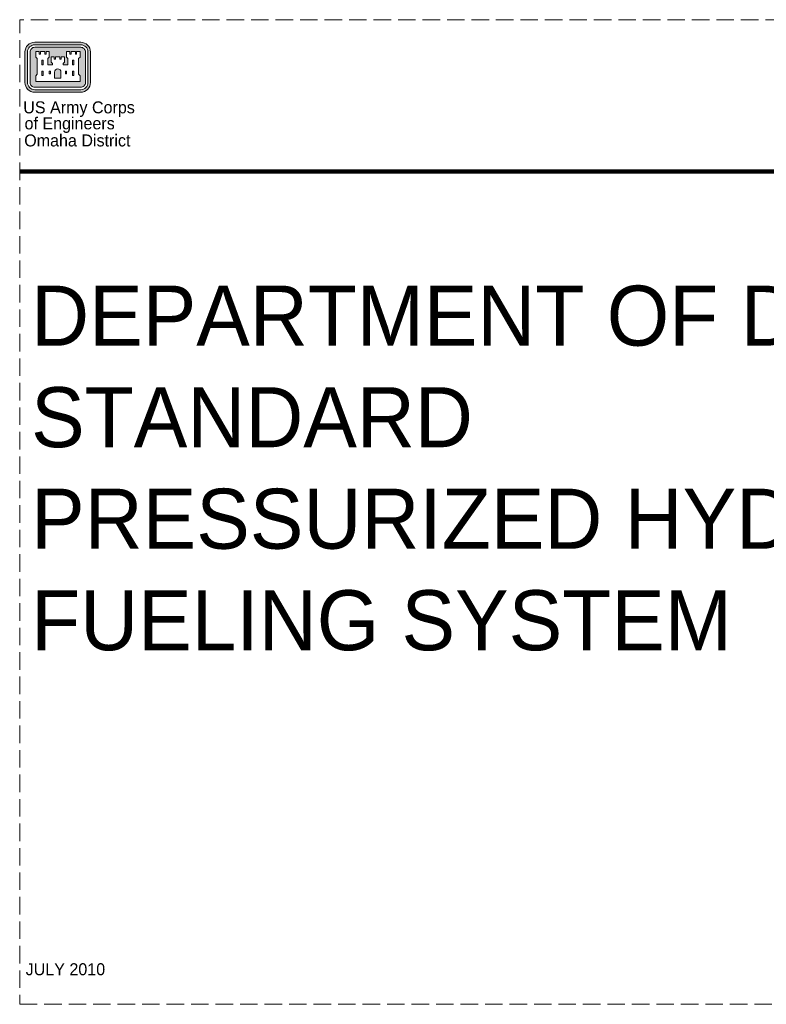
# Paper-space layout 'Layout1' of a CAD drawing. Header units: inches. Extents: x 1.3 to 32.4, y 0.7 to 21.2.
# Tile 1 of 2: x 1.3 to 16.8, y 0.8 to 21.2. Entities that reach past the tile are written whole.
import ezdxf
from ezdxf.enums import TextEntityAlignment as Align

# ---------------------------------------------------------------- set-up
doc = ezdxf.new("R2010")
doc.units = ezdxf.units.IN
doc.header["$MEASUREMENT"] = 0
doc.linetypes.add('DGN Style 3', pattern=[0.509674, 0.364053, -0.145621])
doc.layers.add('G-Anno-Nplt', color=5, linetype='Continuous', lineweight=25, plot=False)
doc.layers.add('G-Anno-Text', color=53, linetype='Continuous', lineweight=35)
doc.layers.add('g-anno-ttbl', color=4, linetype='Continuous', lineweight=18)
doc.styles.add('Style-WORKING', font='WORKING.shx')
doc.styles.add('Title', font='txt', dxfattribs={"height": 0.25})

# ---------------------------------------------------------------- blocks, each defined once
blk = doc.blocks.new('coeSheet')
at = {"layer": 'G-Anno-Nplt', "color": 7, "linetype": 'DGN Style 3', "lineweight": 18, "flags": 128}
blk.add_lwpolyline([(-0.2, 0), (30.875, 0), (30.875, 20.5), (-0.2, 20.5)], close=True, dxfattribs=at)
at = {"layer": 'G-Anno-Text', "color": 1, "linetype": 'Continuous', "lineweight": 25, "style": 'Style-WORKING'}
for tag, p in [('14_appr', (25.332, 20.767)), ('13_appr', (25.535, 20.767)), ('12_appr', (25.738, 20.767)), ('11_appr', (25.941, 20.767)), ('10_appr', (26.144, 20.767)), ('09_appr', (26.347, 20.767)), ('08_appr', (26.55, 20.767)), ('14_date', (25.332, 20.217)), ('13_date', (25.535, 20.217)), ('12_date', (25.738, 20.217)), ('11_date', (25.941, 20.217)), ('10_date', (26.144, 20.217)), ('09_date', (26.347, 20.217)), ('08_date', (26.55, 20.217)), ('14_mark', (25.332, 17.217)), ('13_mark', (25.535, 17.217)), ('12_mark', (25.738, 17.217)), ('11_mark', (25.941, 17.217)), ('10_mark', (26.144, 17.217)), ('09_mark', (26.347, 17.217)), ('08_mark', (26.55, 17.217)), ('07_appr', (25.332, 16.817)), ('06_appr', (25.535, 16.817)), ('05_appr', (25.738, 16.817)), ('04_appr', (25.941, 16.817)), ('03_appr', (26.144, 16.817)), ('02_appr', (26.347, 16.817)), ('01_appr', (26.55, 16.817)), ('07_date', (25.332, 16.267)), ('06_date', (25.535, 16.267)), ('05_date', (25.738, 16.267)), ('04_date', (25.941, 16.267)), ('03_date', (26.144, 16.267)), ('02_date', (26.347, 16.267)), ('01_date', (26.55, 16.267))]:
    blk.add_attdef(tag, text='', height=0.075, rotation=90, dxfattribs=at).set_placement(p, align=Align.MIDDLE_CENTER)
for tag, p in [('14_desc', (25.332, 17.467)), ('13_desc', (25.535, 17.467)), ('12_desc', (25.738, 17.467)), ('11_desc', (25.941, 17.467)), ('10_desc', (26.144, 17.467)), ('09_desc', (26.347, 17.467)), ('08_desc', (26.55, 17.467))]:
    blk.add_attdef(tag, text='', height=0.075, rotation=90, dxfattribs=at).set_placement(p, align=Align.MIDDLE_LEFT)

psp = doc.layouts.get("Layout1")

# ---------------------------------------------------------------- hatches: boundary and pattern name
at = {"layer": 'g-anno-ttbl'}
h = psp.add_hatch(color=256, dxfattribs=at)
h.paths.add_polyline_path([(1.385, 19.941, 0.414214), (1.587, 19.739), (2.545, 19.739, 0.414214), (2.747, 19.941), (2.747, 20.578, 0.414214), (2.545, 20.78), (1.587, 20.78, 0.414214), (1.385, 20.578)])
h.paths.add_polyline_path([(1.587, 19.791, -0.414214), (1.437, 19.941), (1.437, 20.578, -0.414214), (1.587, 20.727), (2.545, 20.727, -0.414214), (2.695, 20.578), (2.695, 19.941, -0.414214), (2.545, 19.791)], flags=16)
h.paths.add_polyline_path([(1.587, 19.844), (2.545, 19.844, 0.414214), (2.643, 19.941), (2.643, 20.578, 0.414214), (2.545, 20.675), (1.587, 20.675, 0.414214), (1.49, 20.578), (1.49, 19.941, 0.414214)], flags=0)
h.paths.add_polyline_path([(2.53, 19.964), (1.609, 19.964), (1.609, 20.083), (1.639, 20.113), (1.639, 20.443), (1.609, 20.473), (1.609, 20.585), (1.681, 20.585), (1.681, 20.533), (1.707, 20.533), (1.707, 20.585), (1.797, 20.585), (1.797, 20.533), (1.823, 20.533), (1.823, 20.585), (1.886, 20.585), (1.886, 20.473), (1.857, 20.443), (1.857, 20.308), (1.961, 20.308), (1.961, 20.338), (1.931, 20.368), (1.931, 20.48), (1.995, 20.48), (1.995, 20.428), (2.021, 20.428), (2.021, 20.48), (2.111, 20.48), (2.111, 20.428), (2.137, 20.428), (2.137, 20.48), (2.208, 20.48), (2.208, 20.368), (2.178, 20.338), (2.178, 20.308), (2.276, 20.308), (2.276, 20.443), (2.246, 20.473), (2.246, 20.585), (2.317, 20.585), (2.317, 20.533), (2.343, 20.533), (2.343, 20.585), (2.433, 20.585), (2.433, 20.533), (2.459, 20.533), (2.459, 20.585), (2.53, 20.585), (2.53, 20.473), (2.5, 20.443), (2.5, 20.113), (2.53, 20.083)], flags=0)
h.paths.add_polyline_path([(2.375, 20.308), (2.375, 20.405), (2.401, 20.405), (2.401, 20.308)], flags=0)
h.paths.add_polyline_path([(2.375, 20.091), (2.375, 20.181), (2.401, 20.181), (2.401, 20.091)], flags=0)
h.paths.add_polyline_path([(2.225, 20.121), (2.225, 20.181), (2.251, 20.181), (2.251, 20.121)], flags=0)
h.paths.add_polyline_path([(1.999, 20.031), (2.134, 20.031), (2.134, 20.158, 0.414214), (2.066, 20.226, 0.414214), (1.999, 20.158)], flags=0)
h.paths.add_polyline_path([(1.888, 20.121), (1.888, 20.181), (1.915, 20.181), (1.915, 20.121)], flags=0)
h.paths.add_polyline_path([(1.739, 20.091), (1.739, 20.181), (1.765, 20.181), (1.765, 20.091)], flags=0)
h.paths.add_polyline_path([(1.739, 20.308), (1.739, 20.405), (1.765, 20.405), (1.765, 20.308)], flags=0)

# ---------------------------------------------------------------- linework, layer by layer
at = {"layer": 'g-anno-ttbl', "lineweight": 200}
psp.add_line((1.275, 18.088), (32.35, 18.088), dxfattribs=at)
at = {"layer": 'g-anno-ttbl', "lineweight": 18, "flags": 128}
for points in [[(1.587, 19.739), (2.545, 19.739, 0.414214), (2.747, 19.941), (2.747, 20.578, 0.414214), (2.545, 20.78), (1.587, 20.78, 0.414214), (1.385, 20.578), (1.385, 19.941, 0.414214)], [(1.587, 19.791), (2.545, 19.791, 0.414214), (2.695, 19.941), (2.695, 20.578, 0.414214), (2.545, 20.727), (1.587, 20.727, 0.414214), (1.437, 20.578), (1.437, 19.941, 0.414214)], [(1.587, 19.844), (2.545, 19.844, 0.414214), (2.643, 19.941), (2.643, 20.578, 0.414214), (2.545, 20.675), (1.587, 20.675, 0.414214), (1.49, 20.578), (1.49, 19.941, 0.414214)], [(1.999, 20.031), (2.134, 20.031), (2.134, 20.158, 0.414214), (2.066, 20.226), (2.066, 20.226, 0.414214), (1.999, 20.158)]]:
    psp.add_lwpolyline(points, format="xyb", close=True, dxfattribs=at)
psp.add_lwpolyline([(1.609, 20.585), (1.681, 20.585), (1.681, 20.533), (1.707, 20.533), (1.707, 20.585), (1.797, 20.585), (1.797, 20.533), (1.823, 20.533), (1.823, 20.585), (1.886, 20.585), (1.886, 20.473), (1.857, 20.443), (1.857, 20.308), (1.961, 20.308), (1.961, 20.338), (1.931, 20.368), (1.931, 20.48), (1.995, 20.48), (1.995, 20.428), (2.021, 20.428), (2.021, 20.48), (2.111, 20.48), (2.111, 20.428), (2.137, 20.428), (2.137, 20.48), (2.208, 20.48), (2.208, 20.368), (2.178, 20.338), (2.178, 20.308), (2.276, 20.308), (2.276, 20.443), (2.246, 20.473), (2.246, 20.585), (2.317, 20.585), (2.317, 20.533), (2.343, 20.533), (2.343, 20.585), (2.433, 20.585), (2.433, 20.533), (2.459, 20.533), (2.459, 20.585), (2.53, 20.585), (2.53, 20.473), (2.5, 20.443), (2.5, 20.113), (2.53, 20.083), (2.53, 19.964), (1.609, 19.964), (1.609, 20.083), (1.639, 20.113), (1.639, 20.443), (1.609, 20.473), (1.609, 20.585)], dxfattribs=at)
for points in [[(1.739, 20.308), (1.765, 20.308), (1.765, 20.405), (1.739, 20.405)], [(2.401, 20.308), (2.375, 20.308), (2.375, 20.405), (2.401, 20.405)], [(1.739, 20.181), (1.765, 20.181), (1.765, 20.091), (1.739, 20.091)], [(1.888, 20.121), (1.915, 20.121), (1.915, 20.181), (1.888, 20.181)], [(2.251, 20.121), (2.225, 20.121), (2.225, 20.181), (2.251, 20.181)], [(2.401, 20.181), (2.375, 20.181), (2.375, 20.091), (2.401, 20.091)]]:
    psp.add_lwpolyline(points, close=True, dxfattribs=at)

# ---------------------------------------------------------------- block references
at = {"layer": 'G-Anno-Nplt', "color": 7, "linetype": 'DGN Style 3', "lineweight": 18}
psp.add_blockref('coeSheet', (1.475, 0.75), dxfattribs=at)

# ---------------------------------------------------------------- texts
at = {"layer": 'g-anno-ttbl', "lineweight": 50, "style": 'Title'}
for s, p in [('US Army Corps', (1.349, 19.3)), ('of Engineers', (1.376, 18.967)), ('Omaha District', (1.369, 18.611))]:
    psp.add_text(s, height=0.25, dxfattribs=at).set_placement(p)
at = {"layer": 'g-anno-ttbl', "lineweight": 211, "style": 'Title'}
for s, p in [('DEPARTMENT OF DEFENSE', (1.512, 15.088)), ('STANDARD', (1.512, 12.974)), ('PRESSURIZED HYDRANT DIRECT', (1.512, 10.86)), ('FUELING SYSTEM', (1.512, 8.746))]:
    psp.add_text(s, height=1.25, dxfattribs=at).set_placement(p, align=Align.MIDDLE_LEFT)
at = {"layer": 'g-anno-ttbl', "lineweight": 50, "style": 'Title'}
psp.add_text('JULY 2010', height=0.25, dxfattribs=at).set_placement((1.399, 1.48), align=Align.MIDDLE_LEFT)

doc.saveas('drawing.dxf')
